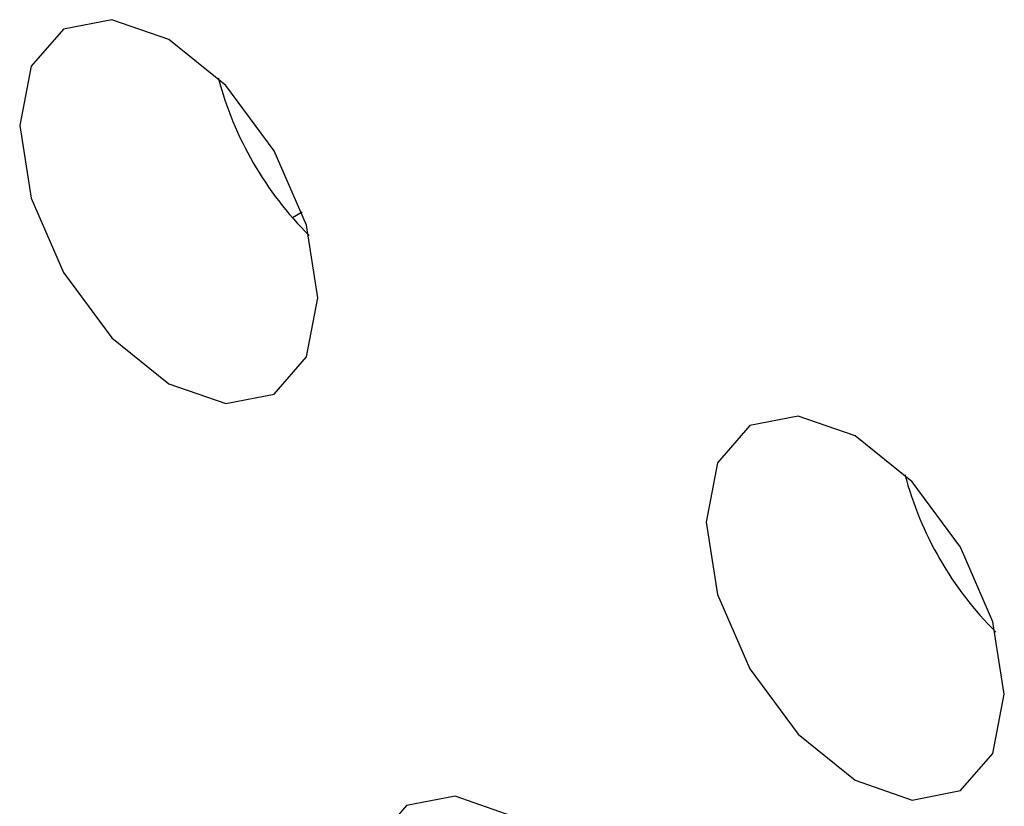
# Model space of a CAD drawing. Header units: millimetres. Extents: x 0 to 844, y -2 to 552.
# Tile 103 of 151: x 659.412 to 659.968, y 401.935 to 402.379. Entities that reach past the tile are written whole.
import ezdxf

# ---------------------------------------------------------------- set-up
doc = ezdxf.new("R2010")
doc.units = ezdxf.units.MM

msp = doc.modelspace()

# ---------------------------------------------------------------- linework, layer by layer
at = {"color": 7, "linetype": 'Continuous', "lineweight": 25}
msp.add_line((659.5657118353, 402.2671728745), (659.5712156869, 402.2703501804), dxfattribs=at)
at = {"color": 7, "linetype": 'Continuous', "lineweight": 25, "flags": 128}
for points in [[(659.5800467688, 402.2219054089), (659.5736383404, 402.2628104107), (659.5553882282, 402.3048863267), (659.528074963, 402.3417278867), (659.4958568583, 402.3677272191), (659.4636387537, 402.3789261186), (659.4363257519, 402.3736196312), (659.4180756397, 402.3526148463), (659.4116669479, 402.3191090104), (659.4180756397, 402.27820629), (659.4363257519, 402.236130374), (659.4636387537, 402.1992865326), (659.4958568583, 402.1732872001), (659.528074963, 402.1620883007), (659.5553882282, 402.1673970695), (659.5736383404, 402.1884018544), (659.5800467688, 402.2219054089)], [(659.9679655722, 401.9979646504), (659.9615568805, 402.0388698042), (659.9433070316, 402.0809455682), (659.9159937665, 402.1177871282), (659.8837756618, 402.1437864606), (659.8515575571, 402.1549853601), (659.8242442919, 402.1496790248), (659.8059944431, 402.1286740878), (659.7995857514, 402.0951682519), (659.8059944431, 402.0542655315), (659.8242442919, 402.0121897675), (659.8515575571, 401.9753457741), (659.8837756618, 401.9493464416), (659.9159937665, 401.9381475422), (659.9433070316, 401.9434563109), (659.9615568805, 401.964461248), (659.9679655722, 401.9979646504)], [(659.7740202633, 401.7832709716), (659.767611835, 401.8241735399), (659.7493617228, 401.866249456), (659.7220484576, 401.903091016), (659.6898303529, 401.9290903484), (659.6576122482, 401.9402892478), (659.6302992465, 401.9349827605), (659.6120491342, 401.9139779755), (659.6056404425, 401.8804745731), (659.6120491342, 401.8395694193), (659.6302992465, 401.7974935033), (659.6576122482, 401.7606520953), (659.6898303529, 401.7346527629), (659.7220484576, 401.7234538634), (659.7493617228, 401.7287601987), (659.767611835, 401.7497649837), (659.7740202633, 401.7832709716)]]:
    msp.add_lwpolyline(points, dxfattribs=at)
at = {"color": 7, "linetype": 'Continuous', "lineweight": 25}
for centre, radius, start, end in [((659.7134477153, 402.3961194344), 0.1960940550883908, 194.8007072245, 225.1936983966), ((660.1013652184, 402.1721779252), 0.1960926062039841, 194.8005922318, 225.1938133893)]:
    msp.add_arc(centre, radius, start, end, dxfattribs=at)

doc.saveas('drawing.dxf')
